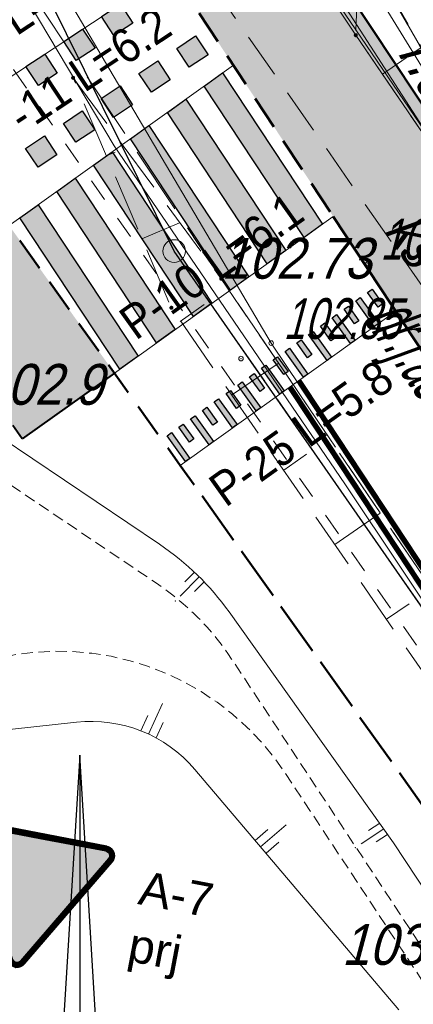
# Model space of a CAD drawing. Extents: x 6530721 to 6531385, y 5978377 to 5979143.
# Tile 83 of 146: x 6530919 to 6530928, y 5978837 to 5978859. Entities that reach past the tile are written whole.
import ezdxf

# ---------------------------------------------------------------- set-up
doc = ezdxf.new("R2010")
doc.units = 0
for name, pattern in [('AB_rokocin 2014-08-13 AC2004$0$0.5_0.5', [1, 0.5, -0.5]), ('AB_rokocin 2014-08-13 AC2004$0$1.0_0.5', [1.5, 1, -0.5]), ('AB_rokocin 2014-08-13 AC2004$0$1.5_0.5', [2, 1.5, -0.5]), ('AB_rokocin 2014-08-13 AC2004$0$823-500', [1.75, 1.25, -0.5]), ('AB_rokocin 2014-08-13 AC2004$0$ib05_500', [1, 0.5, -0.5]), ('AB_rokocin 2014-08-13 AC2004$0$l217_500', [2, 1.5, -0.5]), ('AB_rokocin 2014-08-13 AC2004$0$l219_500', [0]), ('ACAD_ISO02W100', [15, 12, -3]), ('DASHED2', [0.375, 0.25, -0.125]), ('HIDDEN', [0.375, 0.25, -0.125])]:
    doc.linetypes.add(name, pattern=pattern)
for name, color, linetype, lineweight in [('A-T-OŚ-LBAT-FILL', 7, 'Continuous', 15), ('A-T-OŚ-LR1-CUT', 7, 'Continuous', 15), ('AB-chodnik obrzeża', 30, 'Continuous', 40), ('AB-krawędzie', 7, 'ACAD_ISO02W100', 50), ('AB-krawężnik', 7, 'Continuous', 50), ('AB-krawężnik obniżony', 34, 'DASHED2', 50), ('AB-pobocze', 191, 'Continuous', 20), ('AB-pomocnicza', 7, 'Continuous', 15), ('AB-wymiarowa', 7, 'Continuous', 30), ('AB-wyp.ścieżka', 31, 'Continuous', 15), ('AB_rokocin 2014-08-13 AC2004$0$!arkusz4', 7, 'Continuous', 18), ('AB_rokocin 2014-08-13 AC2004$0$202-Punkt graniczny stabilizowany trwale', 7, 'Continuous', 18), ('AB_rokocin 2014-08-13 AC2004$0$217-Granica konturu klasyfikcyjnego', 7, 'Continuous', 18), ('AB_rokocin 2014-08-13 AC2004$0$218-Granica użytku', 7, 'Continuous', 18), ('AB_rokocin 2014-08-13 AC2004$0$219-Linia granicy', 7, 'Continuous', 18), ('AB_rokocin 2014-08-13 AC2004$0$432-Jezdnia', 7, 'Continuous', 18), ('AB_rokocin 2014-08-13 AC2004$0$820-Skarpa nieumocniona', 7, 'Continuous', 18), ('AB_rokocin 2014-08-13 AC2004$0$823-Szczyt skarpy nieumocninej', 7, 'Continuous', 18), ('AB_rokocin 2014-08-13 AC2004$0$824-Podnóże skarpy nieumocninej', 7, 'Continuous', 18), ('AB_rokocin 2014-08-13 AC2004$0$996-Tekst dodatkowy mały', 7, 'Continuous', 18), ('AB_rokocin 2014-08-13 AC2004$0$krawężnik (linia)', 7, 'Continuous', 18), ('AB_rokocin 2014-08-13 AC2004$0$kółeczka', 1, 'Continuous', 18), ('AB_rokocin 2014-08-13 AC2004$0$przepust (linia)', 7, 'Continuous', 18), ('AB_rokocin 2014-08-13 AC2004$0$przewód gazowy (linia)-SG', 7, 'Continuous', 18), ('AB_rokocin 2014-08-13 AC2004$0$przewód kanalizacyjny - projektowany (linia)-SK', 7, 'Continuous', 18), ('AB_rokocin 2014-08-13 AC2004$0$przewód kanalizacyjny - projektowany (linia)-SK-Atr1', 7, 'Continuous', 18), ('AB_rokocin 2014-08-13 AC2004$0$przewód telekomunikacyjny (linia)-STPOD', 7, 'Continuous', 18), ('AB_rokocin 2014-08-13 AC2004$0$przewód wodociągowy (linia)-SW', 7, 'Continuous', 18), ('AB_rokocin 2014-08-13 AC2004$0$punkt wysokościowy naturalny', 7, 'Continuous', 18), ('AB_rokocin 2014-08-13 AC2004$0$punkt wysokościowy naturalny-Atr2', 7, 'Continuous', 18), ('AB_rokocin 2014-08-13 AC2004$0$punkt wysokościowy sztuczny', 7, 'Continuous', 18), ('AB_rokocin 2014-08-13 AC2004$0$punkt wysokościowy sztuczny-Atr2', 7, 'Continuous', 18), ('AB_rokocin 2014-08-13 AC2004$0$wysokosci_asfalt', 7, 'Continuous', 18), ('ARDPLAN-2D-LBAT', 7, 'Continuous', 18), ('ARDPLAN-2D-LR1', 7, 'HIDDEN', 18), ('ARDPLAN-2D-LR2', 7, 'HIDDEN', 18), ('asf', 7, 'Continuous', 18)]:
    doc.layers.add(name, color=color, linetype=linetype, lineweight=lineweight)
for name, color, linetype in [('gaOzPoziome', 7, 'Continuous'), ('gaPionowe', 7, 'Continuous'), ('zzz.ga.oz_pion_wypelnienie', 7, 'Continuous'), ('zzz.gaHSDlugosc', 7, 'Continuous'), ('zzz.gaHSDodTekst', 7, 'Continuous'), ('zzz.gaHSKilometraz', 7, 'Continuous'), ('zzz.gaHSNazwa', 7, 'Continuous'), ('zzz.gaHSOpis', 7, 'Continuous'), ('zzz.gaHSStan', 7, 'Continuous'), ('zzz.gaHSTrasa', 7, 'Continuous'), ('zzz.gaVSDodTekst', 7, 'Continuous'), ('zzz.gaVSDomyslna', 7, 'Continuous'), ('zzz.gaVSNazwa', 7, 'Continuous'), ('zzz.gaVSStan', 7, 'Continuous'), ('zzz.gaVSWielkość', 7, 'Continuous')]:
    doc.layers.add(name, color=color, linetype=linetype)
doc.styles.add('2.5mm', font='simplex.shx', dxfattribs={"width": 0.7, "height": 1.25})
doc.styles.add('AB_rokocin 2014-08-13 AC2004$0$Standard', font='txt')
doc.styles.add('GA4-ATR-TEXT', font='arial.ttf', dxfattribs={"width": 0.9})
doc.styles.add('GA4-HS-TEXT', font='arial.ttf', dxfattribs={"width": 0.9})
doc.dimstyles.new('BINIO-25', dxfattribs={"dimscale": 0.5, "dimtxt": 1.25, "dimasz": 2.13, "dimexe": 1.5, "dimexo": 2, "dimgap": 0.5, "dimtad": 1, "dimdec": 1, "dimrnd": 0.0005, "dimzin": 4, "dimdsep": 46, "dimtxsty": '2.5mm', "dimblk": 'ARCHTICK', "dimcen": -5, "dimdle": 1.07, "dimclrd": 256, "dimclre": 256, "dimclrt": 256, "dimaunit": 2, "dimazin": 0, "dimtfac": 1, "dimtdec": 1, "dimtmove": 0, "dimatfit": 3, "dimldrblk": 'NONE', "dimfxl": 1.5, "dimtolj": 1, "dimlwd": -1, "dimlwe": -1, "dimarcsym": 0})

# ---------------------------------------------------------------- blocks, each defined once
blk = doc.blocks.new('_ArchTick')
at = {"color": 0, "linetype": 'ByBlock', "const_width": 0.15}
blk.add_lwpolyline([(-0.5, -0.5), (0.5, 0.5)], dxfattribs=at)
blk = doc.blocks.new('*D118')
at = {"layer": 'AB-wymiarowa'}
for p, q in [((6530919.526, 5978864.375), (6530921.657, 5978861.15)), ((6530915.458, 5978857.952), (6530921.69, 5978862.071)), ((6530914.187, 5978860.847), (6530916.318, 5978857.622))]:
    blk.add_line(p, q, dxfattribs=at)
at = {"layer": 'Defpoints', "color": 0}
for p in [(6530918.975, 5978865.209), (6530913.635, 5978861.681), (6530921.244, 5978861.776)]:
    blk.add_point(p, dxfattribs=at)
at = {"layer": 'AB-wymiarowa', "xscale": 1.065, "yscale": 1.065, "zscale": 1.065}
for p, rotation in [((6530921.244, 5978861.776), 33.45900854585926), ((6530915.904, 5978858.247), 213.4590085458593)]:
    blk.add_blockref('_ArchTick', p, dxfattribs=dict(at, rotation=rotation))
at = {"layer": 'AB-wymiarowa', "insert": (6530918.092, 5978860.742), "char_height": 1.25, "attachment_point": 5, "rotation": 33.459, "style": '2.5mm'}
blk.add_mtext('\\A1;6.4', dxfattribs=at)
blk = doc.blocks.new('_None')
blk = doc.blocks.new('Slope Pattern - Lines - Short')
for p, q in [((0, 25), (50, 25)), ((0, 0), (100, 0)), ((0, -25), (50, -25))]:
    blk.add_line(p, q)
blk.add_point((125, 0))
blk = doc.blocks.new('Slope Pattern - Lines')
for p, q in [((0, 25), (50, 25)), ((0, 0), (100, 0)), ((0, -25), (50, -25))]:
    blk.add_line(p, q)
blk = doc.blocks.new('z.ga4.A-7_wyp_0')
at = {"color": 0, "linetype": 'ByBlock', "lineweight": -2}
blk.add_line((-356.5, 725.4), (356.5, 725.4), dxfattribs=at)
at = {"color": 0, "linetype": 'Continuous', "lineweight": 0, "const_width": 30}
blk.add_lwpolyline([(356.5, 710.4), (-356.5, 710.4, 0.563712), (-391, 653.3), (-33.8, 34.5, 0.563661), (32.9, 33.1), (390.2, 651.9, 0.577186), (356.5, 710.4)], format="xyb", close=True, dxfattribs=at)
at = {"color": 0, "linetype": 'ByBlock', "lineweight": -2}
blk.add_point((0, 0), dxfattribs=at)
blk = doc.blocks.new('z.ga4.A-7_wyp_1')
at = {"layer": 'zzz.ga.oz_pion_wypelnienie', "linetype": 'ByBlock', "lineweight": 0}
h = blk.add_hatch(color=0, dxfattribs=at)
edge = h.paths.add_edge_path()
edge.add_line((0, 695.4), (-356.5, 695.4))
edge.add_arc((-356.5, 671.4), 24, 90, 148.8209)
edge.add_arc((-356.5, 671.4), 24, 148.8209, 206.9944)
edge.add_line((-377.9, 660.5), (-20, 40.6))
edge.add_arc((-1.5, 51.3), 21.3, 210, 272.3962)
edge.add_arc((-1.8, 57.3), 27.3, 272.3962, 324.0339)
edge.add_line((20.3, 41.2), (378, 660.8))
edge.add_arc((359.5, 671.5), 21.4, 329.9973, 393.5398)
edge.add_arc((354.7, 668.3), 27.1, 33.5398, 87.0581)
edge.add_line((356.1, 695.4), (0, 695.4))
at = {"layer": 'zzz.ga.oz_pion_wypelnienie', "color": 0, "linetype": 'ByBlock', "lineweight": 0}
blk.add_lwpolyline([(0, 695.4), (-356.5, 695.4, 0.262443), (-377, 683.8, 0.259425), (-377.9, 660.5), (-20, 40.6, 0.279187), (-0.6, 30, 0.229204), (20.3, 41.2), (378, 660.8, 0.284586), (377.4, 683.3, 0.237857), (356.1, 695.4)], format="xyb", close=True, dxfattribs=at)
blk.add_point((0, 0), dxfattribs=at)
blk = doc.blocks.new('A-7-59151411894-vs')
at = {"layer": 'zzz.gaVSDomyslna', "color": 10, "lineweight": 0, "xscale": 0.8333333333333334, "yscale": 0.8333333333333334}
blk.add_blockref('z.ga4.A-7_wyp_0', (0, 0), dxfattribs=at)
at = {"layer": 'zzz.gaVSDomyslna', "color": 50, "lineweight": 0, "xscale": 0.8333333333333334, "yscale": 0.8333333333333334}
blk.add_blockref('z.ga4.A-7_wyp_1', (0, 0), dxfattribs=at)
at = {"layer": 'zzz.gaVSDodTekst', "style": 'GA4-ATR-TEXT', "flags": 1}
blk.add_attdef('AddText', (0, 0), '', height=1, dxfattribs=at)
at = {"layer": 'zzz.gaVSDomyslna', "style": 'GA4-ATR-TEXT', "flags": 1}
for tag in ['Width', 'Height', 'Position', 'Route']:
    blk.add_attdef(tag, (0, 0), '', height=1, dxfattribs=at)
at = {"layer": 'zzz.gaVSNazwa', "style": 'GA4-ATR-TEXT'}
blk.add_attdef('Name', (475, 377.259375), '', height=150, dxfattribs=at)
at = {"layer": 'zzz.gaVSStan', "style": 'GA4-ATR-TEXT'}
blk.add_attdef('State', (475, 122.259375), '', height=150, dxfattribs=at)
at = {"layer": 'zzz.gaVSWielkość', "style": 'GA4-ATR-TEXT', "flags": 1}
blk.add_attdef('Size', (0, 0), '', height=1, dxfattribs=at)
blk = doc.blocks.new('z.ga4.HSL-desc')
at = {"layer": 'zzz.gaHSDlugosc', "style": 'GA4-HS-TEXT', "width": 0.9}
blk.add_attdef('LENGTH', (6.026, 0.4), '', height=1, dxfattribs=at)
at = {"layer": 'zzz.gaHSDodTekst', "style": 'GA4-HS-TEXT', "width": 0.9, "flags": 1}
blk.add_attdef('ADDTEXT', (0, -2.744), '', height=1, dxfattribs=at)
at = {"layer": 'zzz.gaHSKilometraz', "style": 'GA4-HS-TEXT', "width": 0.9, "flags": 1}
blk.add_attdef('POSITION', (0, -5.695), '', height=1, dxfattribs=at)
at = {"layer": 'zzz.gaHSNazwa', "style": 'GA4-HS-TEXT', "width": 0.9}
blk.add_attdef('NAME', (0, 0.4), '', height=1, dxfattribs=at)
at = {"layer": 'zzz.gaHSStan', "style": 'GA4-HS-TEXT', "width": 0.9}
blk.add_attdef('STATE', (0, -1.356), '', height=1, dxfattribs=at)
at = {"layer": 'zzz.gaHSTrasa', "style": 'GA4-HS-TEXT', "width": 0.9, "flags": 1}
blk.add_attdef('ROUTE', (0, -4.27), '', height=1, dxfattribs=at)
blk = doc.blocks.new('gaHSPos')
at = {"color": 0, "linetype": 'Continuous', "lineweight": 0}
blk.add_point((0, 0), dxfattribs=at)
blk = doc.blocks.new('AB_rokocin 2014-08-13 AC2004$0$WSP')
at = {"layer": 'AB_rokocin 2014-08-13 AC2004$0$kółeczka', "color": 0, "linetype": 'Continuous'}
blk.add_circle((0, 0), 0.1, dxfattribs=at)
blk = doc.blocks.new('AB_rokocin 2014-08-13 AC2004$0$PW01')
at = {"linetype": 'Continuous', "lineweight": 13}
h = blk.add_hatch(color=0, dxfattribs=at)
edge = h.paths.add_edge_path()
edge.add_arc((0, 0), 0.045, 0, 360)
blk = doc.blocks.new('AB_rokocin 2014-08-13 AC2004$0$PW02')
at = {"linetype": 'Continuous', "lineweight": 13}
h = blk.add_hatch(color=0, dxfattribs=at)
edge = h.paths.add_edge_path()
edge.add_arc((0, 0), 0.045, 0, 360)
blk = doc.blocks.new('AB_rokocin 2014-08-13 AC2004$0$202')
at = {"color": 0, "linetype": 'Continuous', "lineweight": 0}
blk.add_circle((0, 0), 0.25, dxfattribs=at)
blk = doc.blocks.new('AB_rokocin 2014-08-13 AC2004')
at = {"layer": 'AB_rokocin 2014-08-13 AC2004$0$!arkusz4', "color": 7, "linetype": 'Continuous', "lineweight": 30}
for p, q in [((6530920.416, 5978842.683), (6530919.216, 5978822.883)), ((6530920.416, 5978842.683), (6530920.416, 5978812.683)), ((6530921.616, 5978822.883), (6530920.416, 5978842.683))]:
    blk.add_line(p, q, dxfattribs=at)
at = {"layer": 'AB_rokocin 2014-08-13 AC2004$0$217-Granica konturu klasyfikcyjnego', "color": 3, "linetype": 'AB_rokocin 2014-08-13 AC2004$0$l217_500', "lineweight": 18, "flags": 128}
for points in [[(6530907.43, 5978884.18), (6530922.5, 5978853.8)], [(6530907.43, 5978884.18), (6530922.5, 5978853.8)], [(6530922.5, 5978853.8), (6530986.03, 5978762.59)], [(6530922.5, 5978853.8), (6530986.03, 5978762.59)]]:
    blk.add_lwpolyline(points, dxfattribs=at)
at = {"layer": 'AB_rokocin 2014-08-13 AC2004$0$218-Granica użytku', "color": 7, "linetype": 'AB_rokocin 2014-08-13 AC2004$0$0.5_0.5', "lineweight": 18, "flags": 128}
blk.add_lwpolyline([(6531001.17, 5978721.69), (6531000.63, 5978732.43), (6530996.15, 5978739.32), (6530984.93, 5978759.47), (6530975.19, 5978775.23), (6530966.02, 5978789.33), (6530947.12, 5978815.35), (6530930.04, 5978841.98), (6530914.21, 5978864.57), (6530909.23, 5978867.86), (6530906.17, 5978863.28), (6530898.76, 5978839.04), (6530885.52, 5978810.89), (6530874.76, 5978788), (6530855.37, 5978751.06), (6530836.1, 5978722.27), (6530827.283, 5978708.346)], dxfattribs=at)
at = {"layer": 'AB_rokocin 2014-08-13 AC2004$0$219-Linia granicy', "color": 92, "linetype": 'AB_rokocin 2014-08-13 AC2004$0$l219_500', "lineweight": 30, "flags": 128}
for points in [[(6530922.5, 5978853.8), (6530907.43, 5978884.18)], [(6530922.5, 5978853.8), (6530907.43, 5978884.18)], [(6530986.03, 5978762.59), (6530922.5, 5978853.8)], [(6530986.03, 5978762.59), (6530922.5, 5978853.8)]]:
    blk.add_lwpolyline(points, dxfattribs=at)
at = {"layer": 'AB_rokocin 2014-08-13 AC2004$0$820-Skarpa nieumocniona', "color": 252, "linetype": 'Continuous', "lineweight": 18}
for p, q in [((6530928.33, 5978858.55), (6530927.1, 5978857.7)), ((6530921, 5978855.9), (6530921.2, 5978855.98)), ((6530921.79, 5978854.07), (6530922.62, 5978854.42)), ((6530922.63, 5978852.25), (6530923.16, 5978852.62)), ((6530923.77, 5978850.62), (6530924.8, 5978851.32)), ((6530924.92, 5978848.97), (6530925.42, 5978849.32)), ((6530926.05, 5978847.33), (6530927.05, 5978848.02)), ((6530927.19, 5978845.68), (6530927.69, 5978846.02))]:
    blk.add_line(p, q, dxfattribs=at)
at = {"layer": 'AB_rokocin 2014-08-13 AC2004$0$823-Szczyt skarpy nieumocninej', "color": 252, "linetype": 'AB_rokocin 2014-08-13 AC2004$0$823-500', "lineweight": 18, "flags": 128}
blk.add_lwpolyline([(6530988.33, 5978757.96), (6530983.21, 5978763.51), (6530978.65, 5978770.55), (6530967.23, 5978787.89), (6530956.09, 5978804.01), (6530943.26, 5978822.96), (6530931.12, 5978839.99), (6530922.44, 5978852.55), (6530920.27, 5978857.62)], dxfattribs=at)
at = {"layer": 'AB_rokocin 2014-08-13 AC2004$0$824-Podnóże skarpy nieumocninej', "color": 252, "linetype": 'AB_rokocin 2014-08-13 AC2004$0$823-500', "lineweight": 18, "flags": 128}
for points in [[(6530931.75, 5978872.47), (6530922.82, 5978868.54), (6530926.6, 5978860.75), (6530926.51, 5978858.56), (6530936.52, 5978843.92), (6530939.37, 5978839.8), (6530941.09, 5978837.3)], [(6530920.27, 5978857.62), (6530923.54, 5978853.19), (6530932.03, 5978840.69), (6530943.89, 5978823.43), (6530955.81, 5978806), (6530967.75, 5978788.45), (6530979.36, 5978771.32), (6530984.23, 5978764.08), (6530988.33, 5978757.96)]]:
    blk.add_lwpolyline(points, dxfattribs=at)
at = {"layer": 'AB_rokocin 2014-08-13 AC2004$0$krawężnik (linia)', "color": 252, "linetype": 'Continuous', "lineweight": 18, "flags": 128}
blk.add_lwpolyline([(6530968.42, 5978797.31), (6530960.29, 5978809.3), (6530948.44, 5978826.56), (6530945.4, 5978831.16), (6530941.38, 5978836.84), (6530941.09, 5978837.3), (6530939.37, 5978839.8), (6530936.52, 5978843.92), (6530926.51, 5978858.56), (6530923.56, 5978862.99), (6530921.84, 5978865.84), (6530921.21, 5978867.48), (6530921.26, 5978868.97), (6530921.55, 5978869.93), (6530922.88, 5978871.39), (6530924.47, 5978872.25), (6530926.61, 5978872.9)], dxfattribs=at)
at = {"layer": 'AB_rokocin 2014-08-13 AC2004$0$krawężnik (linia)', "color": 252, "linetype": 'AB_rokocin 2014-08-13 AC2004$0$1.5_0.5', "lineweight": 18, "flags": 128}
blk.add_lwpolyline([(6531298.927, 5978448.648), (6531287.37, 5978458.4), (6531270.37, 5978472.52), (6531253.02, 5978487.1), (6531235.13, 5978502.07), (6531218, 5978516.55), (6531200.82, 5978530.83), (6531185.47, 5978543.6), (6531169.49, 5978556.94), (6531153.58, 5978570.32), (6531137.12, 5978583.98), (6531120.57, 5978598.02), (6531104.7, 5978612.02), (6531087.1, 5978628.88), (6531072.14, 5978644.66), (6531057.88, 5978660.99), (6531044.81, 5978677.43), (6531031.41, 5978696.08), (6531019.33, 5978713.34), (6531007.09, 5978730.85), (6530994.02, 5978749.9), (6530984.23, 5978764.08), (6530979.36, 5978771.32), (6530967.75, 5978788.45), (6530955.81, 5978806), (6530943.89, 5978823.43), (6530932.03, 5978840.69), (6530923.54, 5978853.19), (6530919.06, 5978859.93)], dxfattribs=at)
at = {"layer": 'AB_rokocin 2014-08-13 AC2004$0$kółeczka', "color": 7, "linetype": 'ByBlock'}
for p in [(6530926.781, 5978853.521, 102.883), (6530926.781, 5978853.521, 102.883), (6530926.781, 5978853.521, 102.883), (6530924.641, 5978851.771, 102.847), (6530924.641, 5978851.771, 102.847), (6530924.641, 5978851.771, 102.847), (6530923.975, 5978851.429, 103.021), (6530923.975, 5978851.429, 103.021), (6530923.975, 5978851.429, 103.021)]:
    blk.add_point(p, dxfattribs=at)
at = {"layer": 'AB_rokocin 2014-08-13 AC2004$0$kółeczka', "color": 1, "linetype": 'ByBlock'}
for p in [(6530926.781, 5978853.521, 102.883), (6530924.641, 5978851.771, 102.847), (6530923.975, 5978851.429, 103.021)]:
    blk.add_point(p, dxfattribs=at)
at = {"layer": 'AB_rokocin 2014-08-13 AC2004$0$przepust (linia)', "color": 7, "linetype": 'AB_rokocin 2014-08-13 AC2004$0$ib05_500', "lineweight": 35, "flags": 128}
blk.add_lwpolyline([(6530932.16, 5978851), (6530927.16, 5978859.66)], dxfattribs=at)
at = {"layer": 'AB_rokocin 2014-08-13 AC2004$0$przewód gazowy (linia)-SG', "color": 40, "linetype": 'Continuous', "lineweight": 18, "flags": 128}
blk.add_lwpolyline([(6530917.66, 5978879.08), (6530921.71, 5978869.08), (6530932.16, 5978851), (6530933.74, 5978849.77), (6530947.33, 5978829.49), (6530959.25, 5978813.3), (6530969.03, 5978797.78), (6530981.01, 5978779.69), (6530991.51, 5978764.72), (6530995.77, 5978763.22), (6530996.08, 5978762.53)], dxfattribs=at)
at = {"layer": 'AB_rokocin 2014-08-13 AC2004$0$przewód kanalizacyjny - projektowany (linia)-SK', "color": 32, "linetype": 'AB_rokocin 2014-08-13 AC2004$0$1.0_0.5', "lineweight": 18, "flags": 128}
blk.add_lwpolyline([(6530914.7, 5978872.05), (6530939.86, 5978836)], dxfattribs=at)
at = {"layer": 'AB_rokocin 2014-08-13 AC2004$0$przewód telekomunikacyjny (linia)-STPOD', "color": 30, "linetype": 'Continuous', "lineweight": 18, "flags": 128}
for points in [[(6530923.16, 5978880.61), (6530923.82, 5978879.37), (6530926.28, 5978877.71), (6530925.93, 5978873.76), (6530925.8, 5978872.42), (6530922.73, 5978870.8), (6530921.33, 5978867.36), (6530924.83, 5978861.42), (6530928.69, 5978855.45), (6530933.25, 5978847.93), (6530936.76, 5978842.69), (6530937.1, 5978842.08), (6530940.77, 5978836.26), (6530946.42, 5978827.64), (6530949.95, 5978822.4), (6530954.02, 5978816.06), (6530959.42, 5978808.41), (6530965.43, 5978799.83)], [(6530895.35, 5978871.1), (6530902.15, 5978870.24), (6530904.52, 5978870.08), (6530911.46, 5978871.26), (6530917.23, 5978862.73), (6530921.18, 5978856.12), (6530926.27, 5978848.67), (6530930.07, 5978842.98), (6530931.17, 5978838.82), (6530935.97, 5978831.97), (6530941.45, 5978824.23), (6530948.49, 5978814.76), (6530955.77, 5978804.1), (6530961.97, 5978795.05)]]:
    blk.add_lwpolyline(points, dxfattribs=at)
at = {"layer": 'AB_rokocin 2014-08-13 AC2004$0$przewód wodociągowy (linia)-SW', "color": 5, "linetype": 'Continuous', "lineweight": 18, "flags": 128}
blk.add_lwpolyline([(6530970.65, 5978794.9), (6530964.66, 5978803.3), (6530958.51, 5978811.95), (6530950.57, 5978823.29), (6530947.39, 5978827.95), (6530933.92, 5978848.21), (6530926.83, 5978859.72), (6530922.66, 5978866.71), (6530922.02, 5978868.47), (6530921.28, 5978869.83)], dxfattribs=at)
at = {"layer": 'AB_rokocin 2014-08-13 AC2004$0$202-Punkt graniczny stabilizowany trwale', "color": 7, "linetype": 'Continuous', "lineweight": 18, "rotation": 171.887}
blk.add_blockref('AB_rokocin 2014-08-13 AC2004$0$202', (6530922.5, 5978853.8), dxfattribs=at)
at = {"layer": 'AB_rokocin 2014-08-13 AC2004$0$kółeczka', "color": 252, "linetype": 'Continuous', "xscale": 0.5, "yscale": 0.5, "zscale": 0.5}
for p in [(6530926.781, 5978853.521), (6530924.641, 5978851.771), (6530923.975, 5978851.429)]:
    blk.add_blockref('AB_rokocin 2014-08-13 AC2004$0$WSP', p, dxfattribs=at)
at = {"layer": 'AB_rokocin 2014-08-13 AC2004$0$punkt wysokościowy naturalny', "color": 7, "linetype": 'Continuous', "lineweight": 13}
for p in [(6530920.27, 5978857.62), (6530922.44, 5978852.55)]:
    blk.add_blockref('AB_rokocin 2014-08-13 AC2004$0$PW01', p, dxfattribs=at)
at = {"layer": 'AB_rokocin 2014-08-13 AC2004$0$punkt wysokościowy sztuczny', "color": 7, "linetype": 'Continuous', "lineweight": 13}
for p, rotation in [((6530926.51, 5978858.56), 359.9150000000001), ((6530923.54, 5978853.19), 359.934)]:
    blk.add_blockref('AB_rokocin 2014-08-13 AC2004$0$PW02', p, dxfattribs=dict(at, rotation=rotation))
at = {"layer": 'AB_rokocin 2014-08-13 AC2004$0$432-Jezdnia', "color": 7, "linetype": 'Continuous', "lineweight": 20, "style": 'AB_rokocin 2014-08-13 AC2004$0$Standard', "oblique": 15, "width": 0.492}
blk.add_text('dr.j.asf.', height=1.25, rotation=305.069, dxfattribs=at).set_placement((6530926.67, 5978852.29))
at = {"layer": 'AB_rokocin 2014-08-13 AC2004$0$996-Tekst dodatkowy mały', "color": 7, "linetype": 'Continuous', "lineweight": 20, "style": 'AB_rokocin 2014-08-13 AC2004$0$Standard', "oblique": 15, "width": 0.666}
blk.add_text('r.o.160PE', height=1.25, rotation=300.02, dxfattribs=at).set_placement((6530927.42, 5978858.18))
at = {"layer": 'AB_rokocin 2014-08-13 AC2004$0$przewód kanalizacyjny - projektowany (linia)-SK-Atr1', "color": 34, "linetype": 'ByBlock', "lineweight": 20, "style": 'AB_rokocin 2014-08-13 AC2004$0$Standard', "oblique": 15, "width": 0.9}
blk.add_text('ks-373/2012', height=0.9, rotation=304.912, dxfattribs=at).set_placement((6530927.11, 5978854.26))
at = {"layer": 'AB_rokocin 2014-08-13 AC2004$0$punkt wysokościowy naturalny-Atr2', "color": 252, "linetype": 'ByBlock', "lineweight": 20, "style": 'AB_rokocin 2014-08-13 AC2004$0$Standard', "oblique": 15, "width": 0.9}
for s, p in [('102.9', (6530918.21, 5978850.41)), ('103.7', (6530926.2, 5978838.06))]:
    blk.add_text(s, height=0.9, dxfattribs=at).set_placement(p)
at = {"layer": 'AB_rokocin 2014-08-13 AC2004$0$punkt wysokościowy sztuczny-Atr2', "color": 252, "linetype": 'ByBlock', "lineweight": 20, "style": 'AB_rokocin 2014-08-13 AC2004$0$Standard', "oblique": 15, "width": 0.9}
blk.add_text('102.73', height=0.9, dxfattribs=at).set_placement((6530923.54, 5978853.19))
at = {"layer": 'AB_rokocin 2014-08-13 AC2004$0$wysokosci_asfalt', "color": 252, "linetype": 'ByBlock', "lineweight": 20, "style": 'AB_rokocin 2014-08-13 AC2004$0$Standard', "oblique": 15, "width": 0.7}
for s, p in [('102.88', (6530927.051, 5978853.611)), ('102.85', (6530924.911, 5978851.861))]:
    blk.add_text(s, height=0.9, dxfattribs=at).set_placement(p)

msp = doc.modelspace()

# ---------------------------------------------------------------- hatches: boundary and pattern name
at = {"layer": 'AB-wyp.ścieżka'}
h = msp.add_hatch(color=256, dxfattribs=at)
h.paths.add_polyline_path([(6530925.785, 5978871.196, -0.029735), (6530932.469, 5978871.237), (6530935.821, 5978871.058), (6530935.901, 5978872.555), (6530932.549, 5978872.734, 0.033904), (6530924.727, 5978872.621, 0.350869), (6530919.278, 5978867.471), (6530922.854, 5978862.061, -0.414214), (6530922.429, 5978859.982), (6530938.096, 5978836.275), (6530940.868, 5978835.709), (6530941.702, 5978836.26), (6530922.71, 5978864.999, -0.575615)])
h.paths.add_polyline_path([(6530919.278, 5978867.471, 0.182676), (6530920.214, 5978863.334), (6530922.429, 5978859.982, 0.414214), (6530922.854, 5978862.061)])
msp.add_hatch(color=256, dxfattribs=at).paths.add_polyline_path([(6530903.802, 5978864.511, 0.145918), (6530901.903, 5978861.656, 0.03246), (6530900.933, 5978857.554), (6530900.814, 5978856.846, -0.033725), (6530897.601, 5978843.413), (6530900.473, 5978842.542, 0.032548), (6530903.692, 5978855.88, -0.543391), (6530908.322, 5978857.857), (6530916.378, 5978852.44, -0.089953), (6530918.937, 5978849.951), (6530919.146, 5978849.658), (6530921.181, 5978851.11), (6530917.18, 5978856.715, -0.212903), (6530914.772, 5978857.135)])

# ---------------------------------------------------------------- next in the draw order: block references
at = {"layer": 'AB-wymiarowa'}
msp.add_blockref('AB_rokocin 2014-08-13 AC2004', (0, 0), dxfattribs=at)

# ---------------------------------------------------------------- next in the draw order: hatches: boundary and pattern name
at = {"layer": 'gaOzPoziome'}
h = msp.add_hatch(color=7, dxfattribs=at)
h.dxf.hatch_style = 2
h.paths.add_polyline_path([(6530920.896, 5978858.969), (6530921.314, 5978859.245), (6530921.589, 5978858.828), (6530921.172, 5978858.552)])
h = msp.add_hatch(color=7, dxfattribs=at)
h.dxf.hatch_style = 2
h.paths.add_polyline_path([(6530920.062, 5978858.418), (6530920.479, 5978858.694), (6530920.755, 5978858.276), (6530920.338, 5978858.001)])
h = msp.add_hatch(color=7, dxfattribs=at)
h.dxf.hatch_style = 2
h.paths.add_polyline_path([(6530923.25, 5978858.128), (6530922.833, 5978857.852), (6530922.558, 5978858.269), (6530922.975, 5978858.545)])
h = msp.add_hatch(color=7, dxfattribs=at)
h.dxf.hatch_style = 2
h.paths.add_polyline_path([(6530919.228, 5978857.867), (6530919.645, 5978858.142), (6530919.921, 5978857.725), (6530919.503, 5978857.449)])
h = msp.add_hatch(color=7, dxfattribs=at)
h.dxf.hatch_style = 2
h.paths.add_polyline_path([(6530922.416, 5978857.576), (6530921.999, 5978857.301), (6530921.723, 5978857.718), (6530922.141, 5978857.993)])
h = msp.add_hatch(color=7, dxfattribs=at)
h.dxf.hatch_style = 2
h.paths.add_polyline_path([(6530923.164, 5978857.437), (6530923.571, 5978857.728), (6530925.777, 5978854.391), (6530925.37, 5978854.1)])
h = msp.add_hatch(color=7, dxfattribs=at)
h.dxf.hatch_style = 2
h.paths.add_polyline_path([(6530921.582, 5978857.025), (6530921.165, 5978856.749), (6530920.889, 5978857.166), (6530921.306, 5978857.442)])
h = msp.add_hatch(color=7, dxfattribs=at)
h.dxf.hatch_style = 2
h.paths.add_polyline_path([(6530922.35, 5978856.856), (6530922.757, 5978857.147), (6530924.963, 5978853.81), (6530924.556, 5978853.519)])
h = msp.add_hatch(color=7, dxfattribs=at)
h.dxf.hatch_style = 2
h.paths.add_polyline_path([(6530920.748, 5978856.474), (6530920.33, 5978856.198), (6530920.055, 5978856.615), (6530920.472, 5978856.891)])
h = msp.add_hatch(color=7, dxfattribs=at)
h.dxf.hatch_style = 2
h.paths.add_polyline_path([(6530921.536, 5978856.275), (6530921.943, 5978856.566), (6530924.149, 5978853.229), (6530923.742, 5978852.938)])
h = msp.add_hatch(color=7, dxfattribs=at)
h.dxf.hatch_style = 2
h.paths.add_polyline_path([(6530919.913, 5978855.922), (6530919.496, 5978855.647), (6530919.221, 5978856.064), (6530919.638, 5978856.339)])
h = msp.add_hatch(color=7, dxfattribs=at)
h.dxf.hatch_style = 2
h.paths.add_polyline_path([(6530920.723, 5978855.694), (6530921.13, 5978855.985), (6530923.335, 5978852.648), (6530922.928, 5978852.357)])
h = msp.add_hatch(color=7, dxfattribs=at)
h.dxf.hatch_style = 2
h.paths.add_polyline_path([(6530919.909, 5978855.113), (6530920.316, 5978855.404), (6530922.521, 5978852.067), (6530922.114, 5978851.776)])
h = msp.add_hatch(color=7, dxfattribs=at)
h.dxf.hatch_style = 2
h.paths.add_polyline_path([(6530919.095, 5978854.532), (6530919.502, 5978854.823), (6530921.707, 5978851.486), (6530921.3, 5978851.195)])
h = msp.add_hatch(color=7, dxfattribs=at)
h.dxf.hatch_style = 2
h.paths.add_polyline_path([(6530926.771, 5978852.889), (6530926.869, 5978852.959), (6530927.101, 5978852.633), (6530927.003, 5978852.563)])
h = msp.add_hatch(color=7, dxfattribs=at)
h.dxf.hatch_style = 2
h.paths.add_polyline_path([(6530926.511, 5978852.703), (6530926.608, 5978852.773), (6530927.015, 5978852.203), (6530926.917, 5978852.133)])
h = msp.add_hatch(color=7, dxfattribs=at)
h.dxf.hatch_style = 2
h.paths.add_polyline_path([(6530926.25, 5978852.517), (6530926.348, 5978852.587), (6530926.58, 5978852.261), (6530926.483, 5978852.192)])
h = msp.add_hatch(color=7, dxfattribs=at)
h.dxf.hatch_style = 2
h.paths.add_polyline_path([(6530925.99, 5978852.331), (6530926.087, 5978852.401), (6530926.494, 5978851.831), (6530926.396, 5978851.762)])
h = msp.add_hatch(color=7, dxfattribs=at)
h.dxf.hatch_style = 2
h.paths.add_polyline_path([(6530925.729, 5978852.145), (6530925.827, 5978852.215), (6530926.059, 5978851.889), (6530925.962, 5978851.82)])
h = msp.add_hatch(color=7, dxfattribs=at)
h.dxf.hatch_style = 2
h.paths.add_polyline_path([(6530925.208, 5978851.773), (6530925.306, 5978851.843), (6530925.538, 5978851.518), (6530925.441, 5978851.448)])
h = msp.add_hatch(color=7, dxfattribs=at)
h.dxf.hatch_style = 2
h.paths.add_polyline_path([(6530925.469, 5978851.959), (6530925.567, 5978852.029), (6530925.973, 5978851.459), (6530925.876, 5978851.39)])
h = msp.add_hatch(color=7, dxfattribs=at)
h.dxf.hatch_style = 2
h.paths.add_polyline_path([(6530924.948, 5978851.588), (6530925.046, 5978851.657), (6530925.452, 5978851.088), (6530925.355, 5978851.018)])
h = msp.add_hatch(color=7, dxfattribs=at)
h.dxf.hatch_style = 2
h.paths.add_polyline_path([(6530924.687, 5978851.402), (6530924.785, 5978851.471), (6530925.018, 5978851.146), (6530924.92, 5978851.076)])
h = msp.add_hatch(color=7, dxfattribs=at)
h.dxf.hatch_style = 2
h.paths.add_polyline_path([(6530924.427, 5978851.216), (6530924.525, 5978851.285), (6530924.931, 5978850.716), (6530924.834, 5978850.646)])
h = msp.add_hatch(color=7, dxfattribs=at)
h.dxf.hatch_style = 2
h.paths.add_polyline_path([(6530924.167, 5978851.03), (6530924.264, 5978851.1), (6530924.497, 5978850.774), (6530924.399, 5978850.704)])
h = msp.add_hatch(color=7, dxfattribs=at)
h.dxf.hatch_style = 2
h.paths.add_polyline_path([(6530923.906, 5978850.844), (6530924.004, 5978850.914), (6530924.411, 5978850.344), (6530924.313, 5978850.274)])
h = msp.add_hatch(color=7, dxfattribs=at)
h.dxf.hatch_style = 2
h.paths.add_polyline_path([(6530923.385, 5978850.472), (6530923.483, 5978850.542), (6530923.89, 5978849.972), (6530923.792, 5978849.902)])
h = msp.add_hatch(color=7, dxfattribs=at)
h.dxf.hatch_style = 2
h.paths.add_polyline_path([(6530923.646, 5978850.658), (6530923.743, 5978850.728), (6530923.976, 5978850.402), (6530923.878, 5978850.332)])
h = msp.add_hatch(color=7, dxfattribs=at)
h.dxf.hatch_style = 2
h.paths.add_polyline_path([(6530923.125, 5978850.286), (6530923.222, 5978850.356), (6530923.455, 5978850.03), (6530923.357, 5978849.961)])
h = msp.add_hatch(color=7, dxfattribs=at)
h.dxf.hatch_style = 2
h.paths.add_polyline_path([(6530922.864, 5978850.1), (6530922.962, 5978850.17), (6530923.369, 5978849.6), (6530923.271, 5978849.53)])
h = msp.add_hatch(color=7, dxfattribs=at)
h.dxf.hatch_style = 2
h.paths.add_polyline_path([(6530922.604, 5978849.914), (6530922.702, 5978849.984), (6530922.934, 5978849.658), (6530922.836, 5978849.589)])
h = msp.add_hatch(color=7, dxfattribs=at)
h.dxf.hatch_style = 2
h.paths.add_polyline_path([(6530922.343, 5978849.728), (6530922.441, 5978849.798), (6530922.848, 5978849.228), (6530922.75, 5978849.159)])

# ---------------------------------------------------------------- next in the draw order: linework, layer by layer
at = {"layer": 'AB-chodnik obrzeża'}
for p, q in [((6530941.702, 5978836.26), (6530922.71, 5978864.999)), ((6530921.181, 5978851.11), (6530919.146, 5978849.658)), ((6530919.146, 5978849.658), (6530918.937, 5978849.951))]:
    msp.add_line(p, q, dxfattribs=at)
at = {"layer": 'AB-krawędzie', "ltscale": 0.1}
msp.add_lwpolyline([(6531003.048, 5978731.188), (6530991.329, 5978748.077), (6530977.728, 5978768.027), (6530941.136, 5978821.699), (6530928.17, 5978841.32), (6530922.634, 5978849.075)], dxfattribs=at)
at = {"layer": 'AB-krawężnik', "flags": 128}
msp.add_lwpolyline([(6530938.096, 5978836.275), (6530926.013, 5978854.559)], dxfattribs=at)
at = {"layer": 'AB-krawężnik obniżony', "ltscale": 3}
for p, q in [((6530922.429, 5978859.982), (6530926.013, 5978854.559)), ((6530915.824, 5978858.614), (6530922.634, 5978849.075))]:
    msp.add_line(p, q, dxfattribs=at)
at = {"layer": 'AB-pobocze', "ltscale": 3}
msp.add_lwpolyline([(6530981.469, 5978760.765), (6530976.902, 5978767.464), (6530940.306, 5978821.142), (6530927.345, 5978840.754), (6530923.714, 5978845.841, 0.089953), (6530922.178, 5978847.334), (6530910.285, 5978855.332)], format="xyb", dxfattribs=at)
at = {"layer": 'AB-pomocnicza'}
for p, q in [((6530922.429, 5978859.982), (6530917.278, 5978856.578)), ((6530923.807, 5978857.896), (6530918.859, 5978854.364)), ((6530926.013, 5978854.559), (6530921.181, 5978851.11)), ((6530927.392, 5978852.472), (6530922.634, 5978849.075))]:
    msp.add_line(p, q, dxfattribs=at)
at = {"layer": 'ARDPLAN-2D-LBAT', "flags": 128}
msp.add_lwpolyline([(6530927.463, 5978837.07), (6530922.957, 5978842.371, 0.248751), (6530920.345, 5978843.41), (6530904.534, 5978841.681, -0.11029), (6530902.368, 5978841.922), (6530901.427, 5978842.245)], format="xyb", dxfattribs=at)
at = {"layer": 'ARDPLAN-2D-LR1', "flags": 128}
msp.add_lwpolyline([(6530974.761, 5978769.273), (6530952.442, 5978802.01), (6530951.878, 5978802.836), (6530951.315, 5978803.662), (6530950.752, 5978804.489), (6530950.189, 5978805.315), (6530949.625, 5978806.141), (6530949.062, 5978806.967), (6530948.499, 5978807.794), (6530947.935, 5978808.62), (6530947.372, 5978809.446), (6530946.809, 5978810.272), (6530946.245, 5978811.099), (6530945.682, 5978811.925), (6530945.119, 5978812.751), (6530944.555, 5978813.577), (6530944.498, 5978813.662), (6530943.992, 5978814.404), (6530943.429, 5978815.23), (6530942.866, 5978816.056), (6530942.302, 5978816.882), (6530941.739, 5978817.708), (6530941.176, 5978818.535), (6530940.612, 5978819.361), (6530940.049, 5978820.187), (6530939.454, 5978821.07), (6530938.903, 5978821.905), (6530938.351, 5978822.739), (6530937.8, 5978823.573), (6530937.249, 5978824.408), (6530936.697, 5978825.242), (6530936.146, 5978826.076), (6530935.595, 5978826.91), (6530935.043, 5978827.745), (6530934.492, 5978828.579), (6530933.941, 5978829.413), (6530933.389, 5978830.248), (6530932.838, 5978831.082), (6530932.287, 5978831.916), (6530931.735, 5978832.75), (6530931.184, 5978833.585), (6530930.633, 5978834.419), (6530930.081, 5978835.253), (6530929.53, 5978836.087), (6530928.979, 5978836.922), (6530923.77, 5978844.804, 0.09903), (6530922.112, 5978846.475), (6530909.866, 5978854.71)], format="xyb", dxfattribs=at)
at = {"layer": 'ARDPLAN-2D-LR2', "flags": 128}
msp.add_lwpolyline([(6530974.43, 5978769.048), (6530952.111, 5978801.784), (6530951.548, 5978802.611), (6530950.985, 5978803.437), (6530950.421, 5978804.263), (6530949.858, 5978805.089), (6530949.295, 5978805.916), (6530948.731, 5978806.742), (6530948.168, 5978807.568), (6530947.605, 5978808.394), (6530947.041, 5978809.221), (6530946.478, 5978810.047), (6530945.915, 5978810.873), (6530945.352, 5978811.699), (6530944.788, 5978812.526), (6530944.225, 5978813.352), (6530944.167, 5978813.437), (6530943.662, 5978814.178), (6530943.098, 5978815.004), (6530942.535, 5978815.831), (6530941.972, 5978816.657), (6530941.408, 5978817.483), (6530940.845, 5978818.309), (6530940.282, 5978819.136), (6530939.718, 5978819.962), (6530939.12, 5978820.85), (6530938.569, 5978821.684), (6530938.018, 5978822.518), (6530937.466, 5978823.353), (6530936.915, 5978824.187), (6530936.364, 5978825.021), (6530935.812, 5978825.856), (6530935.261, 5978826.69), (6530934.71, 5978827.524), (6530934.158, 5978828.358), (6530933.607, 5978829.193), (6530933.056, 5978830.027), (6530932.504, 5978830.861), (6530931.953, 5978831.696), (6530931.402, 5978832.53), (6530930.85, 5978833.364), (6530930.299, 5978834.198), (6530929.748, 5978835.033), (6530929.196, 5978835.867), (6530928.645, 5978836.701), (6530924.955, 5978842.285, 0.297329), (6530918.939, 5978844.891), (6530906.851, 5978842.826)], format="xyb", dxfattribs=at)
at = {"layer": 'asf', "lineweight": 18, "flags": 128}
for points in [[(6530969.092, 5978796.77), (6530961.513, 5978807.977), (6530952.943, 5978820.244), (6530944.911, 5978831.819), (6530936.92, 5978843.495), (6530928.867, 5978855.223), (6530923.572, 5978862.993), (6530921.482, 5978866.489), (6530921.119, 5978867.999), (6530921.272, 5978869.199), (6530921.828, 5978870.433), (6530922.526, 5978871.179), (6530923.732, 5978871.96), (6530925.14, 5978872.521), (6530927.179, 5978872.72), (6530927.173, 5978871.257), (6530925.602, 5978871.125), (6530924.191, 5978870.564), (6530923.442, 5978870.138), (6530922.708, 5978869.139), (6530922.591, 5978868.159), (6530922.891, 5978867.004), (6530924.779, 5978863.857)], [(6530965.463, 5978791.775), (6530956.703, 5978804.68), (6530948.479, 5978816.616), (6530940.543, 5978828.306), (6530932.354, 5978840.3), (6530924.641, 5978851.771), (6530916.623, 5978865.335), (6530916.124, 5978866.306), (6530912.422, 5978871.929), (6530906.817, 5978870.941), (6530904.531, 5978869.019), (6530903.046, 5978866.07), (6530901.338, 5978858.407), (6530897.148, 5978841.721), (6530890.423, 5978826.448)]]:
    msp.add_lwpolyline(points, dxfattribs=at)
at = {"layer": 'gaOzPoziome', "color": 7, "flags": 128}
for points in [[(6530920.896, 5978858.969), (6530921.314, 5978859.245), (6530921.589, 5978858.828), (6530921.172, 5978858.552), (6530920.896, 5978858.969)], [(6530920.062, 5978858.418), (6530920.479, 5978858.694), (6530920.755, 5978858.276), (6530920.338, 5978858.001), (6530920.062, 5978858.418)], [(6530923.25, 5978858.128), (6530922.833, 5978857.852), (6530922.558, 5978858.269), (6530922.975, 5978858.545), (6530923.25, 5978858.128)], [(6530919.228, 5978857.867), (6530919.645, 5978858.142), (6530919.921, 5978857.725), (6530919.503, 5978857.449), (6530919.228, 5978857.867)], [(6530922.416, 5978857.576), (6530921.999, 5978857.301), (6530921.723, 5978857.718), (6530922.141, 5978857.993), (6530922.416, 5978857.576)], [(6530923.164, 5978857.437), (6530923.571, 5978857.728), (6530925.777, 5978854.391), (6530925.37, 5978854.1), (6530923.164, 5978857.437)], [(6530921.582, 5978857.025), (6530921.165, 5978856.749), (6530920.889, 5978857.166), (6530921.306, 5978857.442), (6530921.582, 5978857.025)], [(6530922.35, 5978856.856), (6530922.757, 5978857.147), (6530924.963, 5978853.81), (6530924.556, 5978853.519), (6530922.35, 5978856.856)], [(6530920.748, 5978856.474), (6530920.33, 5978856.198), (6530920.055, 5978856.615), (6530920.472, 5978856.891), (6530920.748, 5978856.474)], [(6530921.536, 5978856.275), (6530921.943, 5978856.566), (6530924.149, 5978853.229), (6530923.742, 5978852.938), (6530921.536, 5978856.275)], [(6530919.913, 5978855.922), (6530919.496, 5978855.647), (6530919.221, 5978856.064), (6530919.638, 5978856.339), (6530919.913, 5978855.922)], [(6530920.723, 5978855.694), (6530921.13, 5978855.985), (6530923.335, 5978852.648), (6530922.928, 5978852.357), (6530920.723, 5978855.694)], [(6530919.909, 5978855.113), (6530920.316, 5978855.404), (6530922.521, 5978852.067), (6530922.114, 5978851.776), (6530919.909, 5978855.113)], [(6530919.095, 5978854.532), (6530919.502, 5978854.823), (6530921.707, 5978851.486), (6530921.3, 5978851.195), (6530919.095, 5978854.532)], [(6530926.771, 5978852.889), (6530926.869, 5978852.959), (6530927.101, 5978852.633), (6530927.003, 5978852.563), (6530926.771, 5978852.889)], [(6530926.511, 5978852.703), (6530926.608, 5978852.773), (6530927.015, 5978852.203), (6530926.917, 5978852.133), (6530926.511, 5978852.703)], [(6530926.25, 5978852.517), (6530926.348, 5978852.587), (6530926.58, 5978852.261), (6530926.483, 5978852.192), (6530926.25, 5978852.517)], [(6530925.99, 5978852.331), (6530926.087, 5978852.401), (6530926.494, 5978851.831), (6530926.396, 5978851.762), (6530925.99, 5978852.331)], [(6530925.729, 5978852.145), (6530925.827, 5978852.215), (6530926.059, 5978851.889), (6530925.962, 5978851.82), (6530925.729, 5978852.145)], [(6530925.208, 5978851.773), (6530925.306, 5978851.843), (6530925.538, 5978851.518), (6530925.441, 5978851.448), (6530925.208, 5978851.773)], [(6530925.469, 5978851.959), (6530925.567, 5978852.029), (6530925.973, 5978851.459), (6530925.876, 5978851.39), (6530925.469, 5978851.959)], [(6530924.948, 5978851.588), (6530925.046, 5978851.657), (6530925.452, 5978851.088), (6530925.355, 5978851.018), (6530924.948, 5978851.588)], [(6530924.687, 5978851.402), (6530924.785, 5978851.471), (6530925.018, 5978851.146), (6530924.92, 5978851.076), (6530924.687, 5978851.402)], [(6530924.427, 5978851.216), (6530924.525, 5978851.285), (6530924.931, 5978850.716), (6530924.834, 5978850.646), (6530924.427, 5978851.216)], [(6530924.167, 5978851.03), (6530924.264, 5978851.1), (6530924.497, 5978850.774), (6530924.399, 5978850.704), (6530924.167, 5978851.03)], [(6530923.906, 5978850.844), (6530924.004, 5978850.914), (6530924.411, 5978850.344), (6530924.313, 5978850.274), (6530923.906, 5978850.844)], [(6530923.385, 5978850.472), (6530923.483, 5978850.542), (6530923.89, 5978849.972), (6530923.792, 5978849.902), (6530923.385, 5978850.472)], [(6530923.646, 5978850.658), (6530923.743, 5978850.728), (6530923.976, 5978850.402), (6530923.878, 5978850.332), (6530923.646, 5978850.658)], [(6530923.125, 5978850.286), (6530923.222, 5978850.356), (6530923.455, 5978850.03), (6530923.357, 5978849.961), (6530923.125, 5978850.286)], [(6530922.864, 5978850.1), (6530922.962, 5978850.17), (6530923.369, 5978849.6), (6530923.271, 5978849.53), (6530922.864, 5978850.1)], [(6530922.604, 5978849.914), (6530922.702, 5978849.984), (6530922.934, 5978849.658), (6530922.836, 5978849.589), (6530922.604, 5978849.914)], [(6530922.343, 5978849.728), (6530922.441, 5978849.798), (6530922.848, 5978849.228), (6530922.75, 5978849.159), (6530922.343, 5978849.728)]]:
    msp.add_lwpolyline(points, dxfattribs=at)
at = {"layer": 'gaOzPoziome', "color": 7, "const_width": 0.12, "flags": 128}
for points in [[(6530936.279, 5978834.254), (6530925.253, 5978850.94)], [(6530936.079, 5978834.122), (6530925.052, 5978850.807)]]:
    msp.add_lwpolyline(points, dxfattribs=at)

# ---------------------------------------------------------------- next in the draw order: block references
at = {"layer": 'A-T-OŚ-LBAT-FILL', "xscale": 0.007444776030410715}
for p, yscale, rotation in [((6530921.931, 5978843.145), 0.007444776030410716, 65.17128578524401), ((6530924.408, 5978840.663), 0.007444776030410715, 40.68466883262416)]:
    msp.add_blockref('Slope Pattern - Lines', p, dxfattribs=dict(at, yscale=yscale, rotation=rotation))
at = {"layer": 'A-T-OŚ-LR1-CUT', "xscale": 0.005999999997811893, "yscale": 0.005999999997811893}
for p, rotation in [((6530923.055, 5978846.613), 225.0837227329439), ((6530927.126, 5978841.061), 213.4590092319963)]:
    msp.add_blockref('Slope Pattern - Lines - Short', p, dxfattribs=dict(at, rotation=rotation))
at = {"layer": 'gaOzPoziome', "color": 7, "lineweight": 0}
for p in [(6530922.466, 5978852.149), (6530922.114, 5978851.776), (6530925.152, 5978850.873)]:
    msp.add_blockref('gaHSPos', p, dxfattribs=at)
at = {"layer": 'gaPionowe', "xscale": 0.005, "yscale": 0.005, "zscale": 0.005, "rotation": 349.2123153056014}
msp.add_blockref('A-7-59151411894-vs', (6530918.992, 5978837.996), dxfattribs=at).add_auto_attribs({'Name': 'A-7', 'State': 'prj'})
at = {"layer": 'zzz.gaHSOpis', "yscale": 0.75, "zscale": 0.75}
for p, xscale, rotation, values in [((6530917.305, 5978857.038), 0.75, 33.45900930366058, {'NAME': 'P-25 L=6.3'}), ((6530918.803, 5978855.788), 0.75, 33.45900933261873, {'NAME': 'P-11 L=6.2'}), ((6530921.827, 5978851.571), 0.75, 35.52076685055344, {'NAME': 'P-10 L=6.1'}), ((6530923.808, 5978847.889), 0.7500000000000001, 35.52076689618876, {'NAME': 'P-25 L=5.8'})]:
    msp.add_blockref('z.ga4.HSL-desc', p, dxfattribs=dict(at, xscale=xscale, rotation=rotation)).add_auto_attribs(values)

# ---------------------------------------------------------------- next in the draw order: dimensions: what is measured, and where the dimension line sits
at = {"layer": 'AB-wymiarowa'}
dim = msp.add_aligned_dim(p1=(6530913.635, 5978861.681), p2=(6530918.975, 5978865.209), distance=-4.116, dimstyle='BINIO-25', dxfattribs=at)
dim.commit()
dim.dimension.update_dxf_attribs({"geometry": '*D118', "text_midpoint": (6530918.092, 5978860.742)})

doc.saveas('drawing.dxf')
